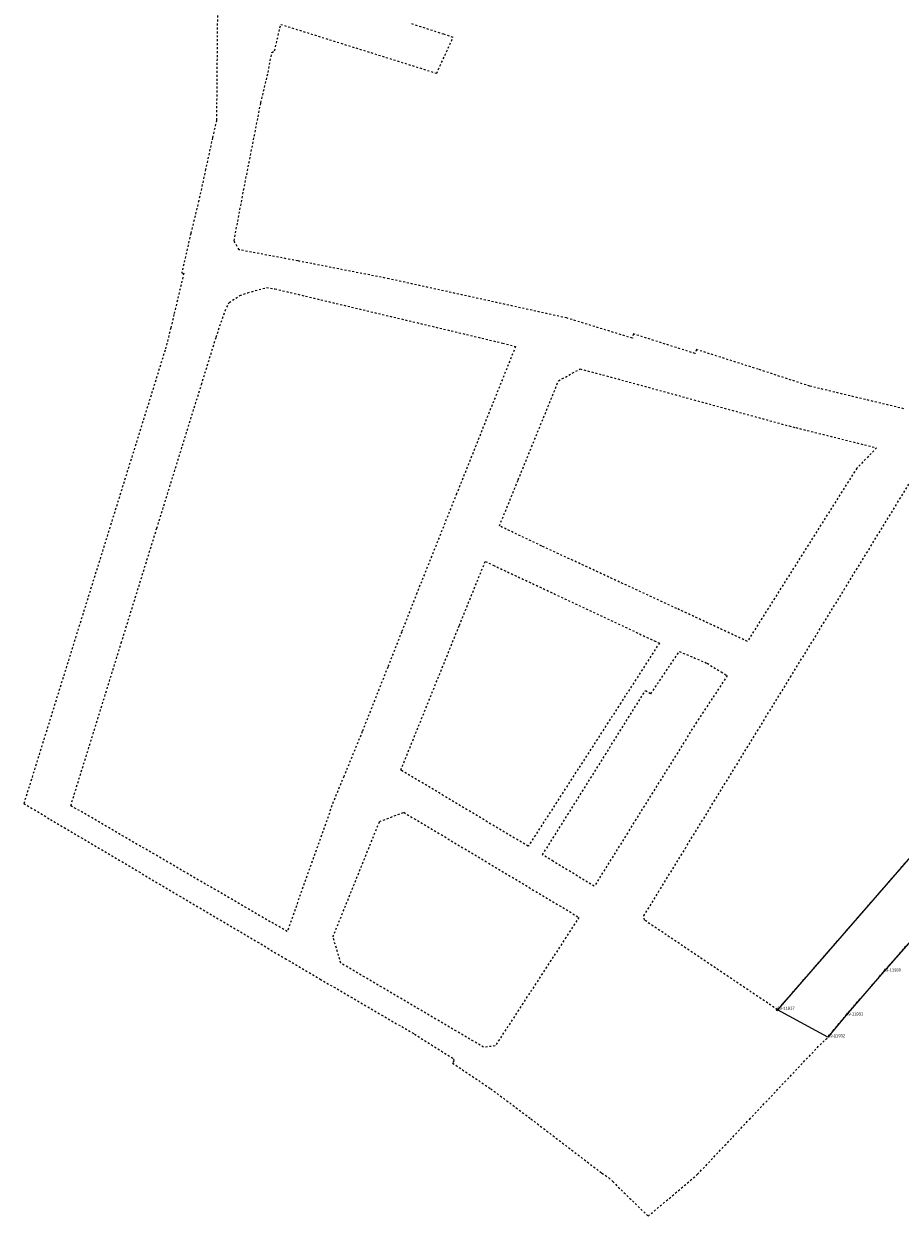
# Model space of a CAD drawing. Header units: metres. Extents: x 5550680 to 5557791, y 5952678 to 5961317.
# Tile 1 of 16: x 5550680 to 5550902, y 5960480 to 5960782. Entities that reach past the tile are written whole.
import ezdxf

# ---------------------------------------------------------------- set-up
doc = ezdxf.new("R2010")
doc.units = ezdxf.units.M
doc.header["$MEASUREMENT"] = 0
doc.linetypes.add('0.5_0.5', pattern=[1, 0.5, -0.5])
doc.linetypes.add('219-500', pattern=[0])
doc.layers.get('0').update_dxf_attribs({"color": 2, "linetype": 'CONTINUOUS', "lineweight": 5})
for name, color, linetype in [('202-punkt graniczny', 7, 'CONTINUOUS'), ('202-punkt graniczny-Atr103', 7, 'CONTINUOUS'), ('203-punkt graniczny', 7, 'CONTINUOUS'), ('203-punkt graniczny-Atr103', 7, 'CONTINUOUS'), ('218-kontur użytku gruntowego', 7, 'CONTINUOUS'), ('219-działka ewidencyjna', 7, 'CONTINUOUS')]:
    doc.layers.add(name, color=color, linetype=linetype)
doc.styles.get("Standard").update_dxf_attribs({"font": 'Working1250', "width": 0.75})

# ---------------------------------------------------------------- blocks, each defined once
blk = doc.blocks.new('203')
at = {"linetype": 'Continuous', "lineweight": 0}
h = blk.add_hatch(color=0, dxfattribs=at)
edge = h.paths.add_edge_path()
edge.add_arc((0, 0), 0.045, 0, 360)
blk = doc.blocks.new('202')
at = {"color": 0, "linetype": 'Continuous', "lineweight": 0}
blk.add_circle((0, 0), 0.25, dxfattribs=at)

msp = doc.modelspace()

# ---------------------------------------------------------------- linework, layer by layer
at = {"layer": '218-kontur użytku gruntowego', "color": 252, "linetype": '0.5_0.5', "lineweight": 18, "flags": 128}
for points in [[(5550728.97, 5960786.55), (5550728.72, 5960757.98)], [(5550743.47, 5960775.63), (5550745.01, 5960782.33)], [(5550745.01, 5960782.33), (5550784.59, 5960769.93)], [(5550780.64, 5960781.68), (5550777.79, 5960782.6)], [(5550783.54, 5960780.74), (5550780.64, 5960781.68)], [(5550786.4, 5960779.82), (5550783.54, 5960780.74)], [(5550784.59, 5960769.93), (5550788.77, 5960779.04)], [(5550788.77, 5960779.04), (5550786.4, 5960779.82)], [(5550742.77, 5960775.23), (5550743.47, 5960775.63)], [(5550741.82, 5960770.16), (5550742.77, 5960775.23)], [(5550739.98, 5960762.47), (5550741.82, 5960770.16)], [(5550735.61, 5960740.27), (5550739.98, 5960762.47)], [(5550728.72, 5960757.98), (5550727.7, 5960753.57)], [(5550727.7, 5960753.57), (5550725.97, 5960745.59)], [(5550725.97, 5960745.59), (5550724.23, 5960737.63)], [(5550733.19, 5960727.45), (5550735.61, 5960740.27)], [(5550724.23, 5960737.63), (5550723.28, 5960733.71)], [(5550723.28, 5960733.71), (5550722.19, 5960729.3)], [(5550722.19, 5960729.3), (5550719.92, 5960719.33)], [(5550734.45, 5960725.15), (5550733.19, 5960727.45)], [(5550749.36, 5960722.34), (5550734.45, 5960725.15)], [(5550772.51, 5960717.8), (5550749.36, 5960722.34)], [(5550720.42, 5960719.17), (5550717.93, 5960708.72)], [(5550719.92, 5960719.33), (5550720.42, 5960719.17)], [(5550736.64, 5960714.25), (5550741.41, 5960715.58)], [(5550741.41, 5960715.58), (5550743.56, 5960715.25)], [(5550743.56, 5960715.25), (5550801.36, 5960701.48)], [(5550817.57, 5960707.86), (5550772.51, 5960717.8)], [(5550731.97, 5960711.8), (5550734.66, 5960713.54)], [(5550734.66, 5960713.54), (5550736.64, 5960714.25)], [(5550728.63, 5960702.99), (5550730.9, 5960709.68)], [(5550730.9, 5960709.68), (5550731.97, 5960711.8)], [(5550717.93, 5960708.72), (5550717.13, 5960705.32)], [(5550834.24, 5960702.73), (5550817.57, 5960707.86)], [(5550717.13, 5960705.32), (5550715.68, 5960699.7)], [(5550834.53, 5960703.81), (5550834.24, 5960702.73)], [(5550850.18, 5960698.83), (5550834.53, 5960703.81)], [(5550724.91, 5960690.98), (5550728.63, 5960702.99)], [(5550804.61, 5960700.64), (5550789.64, 5960663.26)], [(5550801.36, 5960701.48), (5550804.61, 5960700.64)], [(5550715.68, 5960699.7), (5550679.84, 5960584.68)], [(5550850.51, 5960699.86), (5550850.18, 5960698.83)], [(5550866.19, 5960694.85), (5550850.51, 5960699.86)], [(5550815.51, 5960691.91), (5550820.96, 5960694.93)], [(5550820.96, 5960694.93), (5550826.71, 5960693.45)], [(5550879.27, 5960690.56), (5550866.19, 5960694.85)], [(5550713.59, 5960654.52), (5550724.91, 5960690.98)], [(5550805.29, 5960666.83), (5550815.51, 5960691.91)], [(5550826.71, 5960693.45), (5550874.02, 5960680.47)], [(5550903.1, 5960684.84), (5550879.27, 5960690.56)], [(5550874.02, 5960680.47), (5550875.72, 5960680.05)], [(5550875.72, 5960680.05), (5550896.23, 5960674.92)], [(5550896.23, 5960674.92), (5550891.19, 5960669.74)], [(5550891.19, 5960669.74), (5550863.44, 5960625.83)], [(5550800.51, 5960655.11), (5550805.29, 5960666.83)], [(5550837.16, 5960556.21), (5550905.47, 5960667.41)], [(5550789.64, 5960663.26), (5550779.58, 5960638.1)], [(5550811.25, 5960650.02), (5550800.51, 5960655.11)], [(5550704.57, 5960625.44), (5550713.59, 5960654.52)], [(5550845.51, 5960634.17), (5550811.25, 5960650.02)], [(5550790.35, 5960629.89), (5550796.91, 5960646.1)], [(5550796.91, 5960646.1), (5550798.94, 5960645.15)], [(5550798.94, 5960645.15), (5550839.82, 5960625.98)], [(5550779.58, 5960638.1), (5550775.71, 5960628.29)], [(5550863.44, 5960625.83), (5550845.51, 5960634.17)], [(5550775.71, 5960628.29), (5550772.18, 5960619.29)], [(5550775.5, 5960593.2), (5550790.35, 5960629.89)], [(5550691.76, 5960584.16), (5550704.57, 5960625.44)], [(5550841.12, 5960625.42), (5550831.33, 5960610.26)], [(5550839.82, 5960625.98), (5550841.12, 5960625.42)], [(5550838.94, 5960612.53), (5550846.16, 5960623.27)], [(5550846.16, 5960623.27), (5550853.21, 5960620.27)], [(5550772.18, 5960619.29), (5550765.71, 5960602.96)], [(5550853.21, 5960620.27), (5550856.78, 5960618.07)], [(5550858.34, 5960617.14), (5550850.52, 5960605.31)], [(5550856.78, 5960618.07), (5550858.34, 5960617.14)], [(5550811.45, 5960571.67), (5550837.59, 5960613.38)], [(5550837.59, 5960613.38), (5550838.94, 5960612.53)], [(5550831.33, 5960610.26), (5550807.81, 5960573.85)], [(5550850.52, 5960605.31), (5550824.58, 5960563.72)], [(5550765.71, 5960602.96), (5550761.03, 5960591.59)], [(5550761.03, 5960591.59), (5550758.36, 5960585.12)], [(5550807.81, 5960573.85), (5550775.5, 5960593.2)], [(5550758.36, 5960585.12), (5550746.67, 5960552.22)], [(5550917.74, 5960586.05), (5550871.07, 5960532.41)], [(5550679.84, 5960584.68), (5550686.58, 5960580.69)], [(5550746.67, 5960552.22), (5550691.76, 5960584.16)], [(5550770.08, 5960580.13), (5550776.26, 5960582.47)], [(5550776.26, 5960582.47), (5550820.7, 5960555.83)], [(5550686.58, 5960580.69), (5550690.04, 5960578.63)], [(5550758.28, 5960550.87), (5550770.08, 5960580.13)], [(5550690.04, 5960578.63), (5550746.17, 5960545.39)], [(5550898.04, 5960542.11), (5550927.57, 5960575.59)], [(5550814.15, 5960570.05), (5550811.45, 5960571.67)], [(5550824.58, 5960563.72), (5550814.15, 5960570.05)], [(5550820.7, 5960555.83), (5550799.45, 5960523.23)], [(5550837.3, 5960555.13), (5550837.16, 5960556.21)], [(5550871.07, 5960532.41), (5550837.3, 5960555.13)], [(5550760.29, 5960544.21), (5550758.28, 5960550.87)], [(5550746.17, 5960545.39), (5550754.99, 5960540.18)], [(5550796.48, 5960522.88), (5550760.29, 5960544.21)], [(5550754.99, 5960540.18), (5550778.99, 5960526.21)], [(5550888.45, 5960530.95), (5550898.04, 5960542.11)], [(5550883.87, 5960525.42), (5550888.45, 5960530.95)], [(5550778.99, 5960526.21), (5550788.87, 5960519.98)], [(5550881.14, 5960522.77), (5550883.87, 5960525.42)], [(5550799.45, 5960523.23), (5550796.48, 5960522.88)], [(5550863.95, 5960504.59), (5550881.14, 5960522.77)], [(5550788.97, 5960519.43), (5550788.61, 5960518.87)], [(5550788.61, 5960518.87), (5550798.31, 5960512.35)], [(5550788.87, 5960519.98), (5550788.97, 5960519.43)], [(5550798.31, 5960512.35), (5550808.51, 5960504.72)], [(5550808.51, 5960504.72), (5550826.5, 5960490.96)], [(5550850.8, 5960490.66), (5550863.95, 5960504.59)], [(5550826.5, 5960490.96), (5550828.29, 5960489.74)], [(5550828.29, 5960489.74), (5550829.25, 5960488.81)], [(5550829.25, 5960488.81), (5550838.24, 5960480.04)], [(5550838.24, 5960480.04), (5550850.8, 5960490.66)]]:
    msp.add_lwpolyline(points, dxfattribs=at)
at = {"layer": '219-działka ewidencyjna', "color": 252, "linetype": '219-500', "lineweight": 18, "flags": 128}
for points in [[(5550917.74, 5960586.05), (5550871.07, 5960532.41)], [(5550927.57, 5960575.59), (5550898.04, 5960542.11)], [(5550898.04, 5960542.11), (5550888.45, 5960530.95)], [(5550883.87, 5960525.42), (5550871.07, 5960532.41)], [(5550888.45, 5960530.95), (5550883.87, 5960525.42)]]:
    msp.add_lwpolyline(points, dxfattribs=at)

# ---------------------------------------------------------------- block references
at = {"layer": '202-punkt graniczny', "color": 252, "linetype": 'Continuous', "lineweight": 18}
msp.add_blockref('202', (5550871.07, 5960532.41), dxfattribs=at)
at = {"layer": '203-punkt graniczny', "color": 252, "linetype": 'Continuous', "lineweight": 18}
for p in [(5550898.04, 5960542.11), (5550888.45, 5960530.95), (5550883.87, 5960525.42)]:
    msp.add_blockref('203', p, dxfattribs=at)

# ---------------------------------------------------------------- texts
at = {"layer": '202-punkt graniczny-Atr103', "color": 252, "width": 0.9}
msp.add_text('09-11937', height=0.75, dxfattribs=at).set_placement((5550871.07, 5960532.41))
at = {"layer": '203-punkt graniczny-Atr103', "color": 252, "width": 0.9}
for s, p in [('09-11930', (5550898.04, 5960542.11)), ('09-11931', (5550888.45, 5960530.95)), ('09-11932', (5550883.87, 5960525.42))]:
    msp.add_text(s, height=0.75, dxfattribs=at).set_placement(p)

doc.saveas('drawing.dxf')
